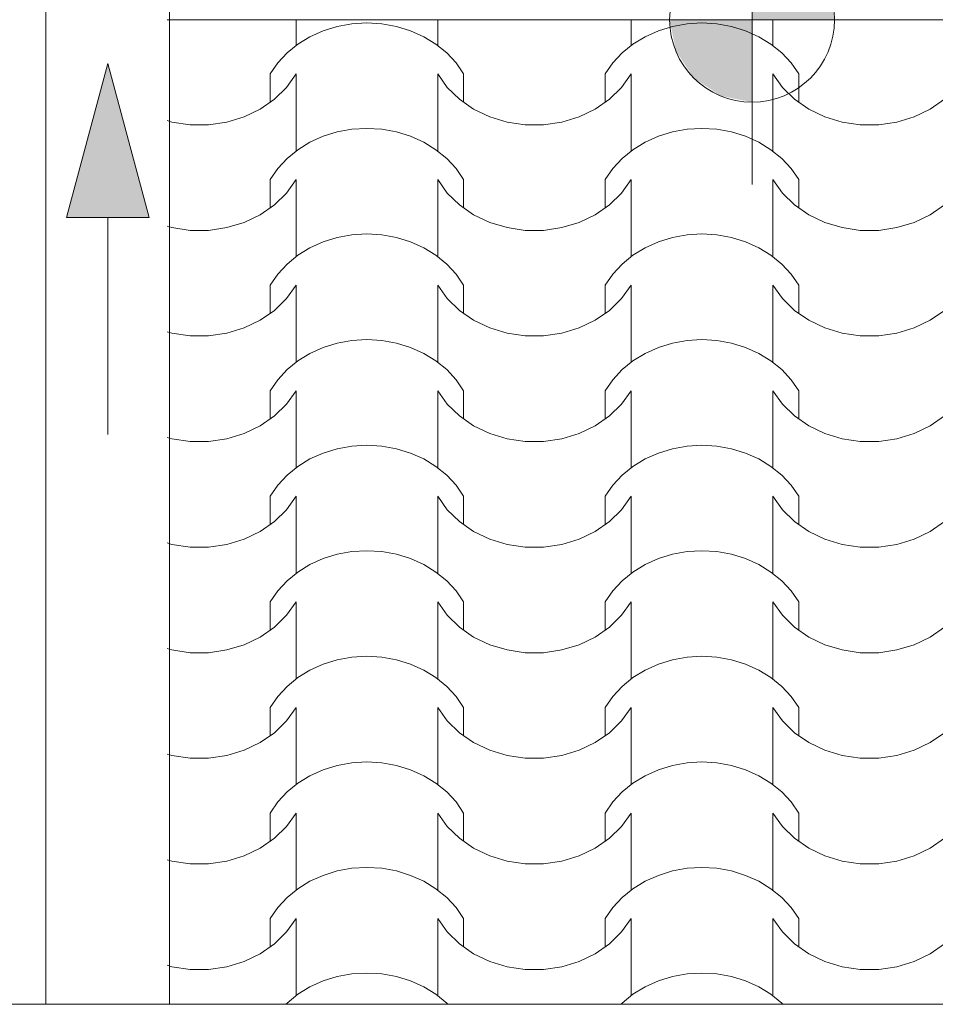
# Model space of a CAD drawing. Extents: x -528673 to -426178, y 23200 to 131944.
# Tile 83 of 87: x -474202 to -473091, y 126673 to 127867. Entities that reach past the tile are written whole.
import ezdxf

# ---------------------------------------------------------------- set-up
doc = ezdxf.new("R2010")
doc.units = 0
doc.header["$MEASUREMENT"] = 0
doc.linetypes.add('Dashed', pattern=[564.444447, 282.222223, -282.222223])
for name, color, linetype, lineweight in [('arch wypelnienia_Nr_Pióra__102', 252, 'Continuous', 9), ('INWENT DACH_Nr_Pióra__21', 252, 'Continuous', 9), ('INWENT RURY SPUSTOWE_Nr_Pióra__21', 252, 'Continuous', 9), ('INWENT RZĘDNE_Nr_Pióra__21', 252, 'Continuous', 9)]:
    doc.layers.add(name, color=color, linetype=linetype, lineweight=lineweight)
doc.layers.add('INWENT RURY SPUSTOWE', color=252, linetype='Continuous')
doc.layers.add('INWENT RZĘDNE', color=252, linetype='Continuous')
doc.styles.add('GENERATED_STYLE_1', font='txt')

# ---------------------------------------------------------------- blocks, each defined once
blk = doc.blocks.new('*X26')
at = {"layer": 'arch wypelnienia_Nr_Pióra__102', "linetype": 'Continuous'}
for p, q in [((-473866.4, 127854.9), (-473866.4, 127867)), ((-473866.4, 127835.8), (-473866.4, 127867)), ((-473816.4, 127858.9), (-473833.4, 127853.7)), ((-473798.6, 127862.1), (-473816.4, 127858.9)), ((-473780.5, 127863.2), (-473798.6, 127862.1)), ((-473762.4, 127862.1), (-473780.5, 127863.2)), ((-473744.6, 127858.9), (-473762.4, 127862.1)), ((-473727.6, 127853.7), (-473744.6, 127858.9)), ((-473694.6, 127854.9), (-473694.6, 127867)), ((-473694.6, 127835.8), (-473694.6, 127867)), ((-473460, 127854.9), (-473460, 127867)), ((-473460, 127835.8), (-473460, 127867)), ((-473410, 127858.9), (-473427, 127853.7)), ((-473392.2, 127862.1), (-473410, 127858.9)), ((-473374.1, 127863.2), (-473392.2, 127862.1)), ((-473356, 127862.1), (-473374.1, 127863.2)), ((-473338.2, 127858.9), (-473356, 127862.1)), ((-473321.2, 127853.7), (-473338.2, 127858.9)), ((-473288.2, 127854.9), (-473288.2, 127867)), ((-473288.2, 127835.8), (-473288.2, 127867)), ((-473849.5, 127846.4), (-473864.2, 127837.4)), ((-473833.4, 127853.7), (-473849.5, 127846.4)), ((-473711.5, 127846.4), (-473727.6, 127853.7)), ((-473696.8, 127837.4), (-473711.5, 127846.4)), ((-473443.1, 127846.4), (-473457.8, 127837.4)), ((-473427, 127853.7), (-473443.1, 127846.4)), ((-473305.1, 127846.4), (-473321.2, 127853.7)), ((-473290.4, 127837.4), (-473305.1, 127846.4)), ((-473864.2, 127837.4), (-473877.3, 127826.7)), ((-473683.7, 127826.7), (-473696.8, 127837.4)), ((-473457.8, 127837.4), (-473470.9, 127826.7)), ((-473277.3, 127826.7), (-473290.4, 127837.4)), ((-473877.3, 127826.7), (-473888.6, 127814.5)), ((-473672.4, 127814.5), (-473683.7, 127826.7)), ((-473470.9, 127826.7), (-473482.2, 127814.5)), ((-473266, 127814.5), (-473277.3, 127826.7)), ((-473888.6, 127814.5), (-473897.8, 127801.2)), ((-473663.2, 127801.2), (-473672.4, 127814.5)), ((-473482.2, 127814.5), (-473491.4, 127801.2)), ((-473256.8, 127801.2), (-473266, 127814.5)), ((-473897.8, 127767), (-473897.8, 127801.2)), ((-473878, 127784.9), (-473866.4, 127801.2)), ((-473866.4, 127726.8), (-473866.4, 127801.2)), ((-473694.6, 127726.8), (-473694.6, 127801.2)), ((-473694.6, 127801.2), (-473683, 127784.9)), ((-473663.2, 127767), (-473663.2, 127801.2)), ((-473491.4, 127767), (-473491.4, 127801.2)), ((-473471.6, 127784.9), (-473460, 127801.2)), ((-473460, 127726.8), (-473460, 127801.2)), ((-473288.2, 127726.8), (-473288.2, 127801.2)), ((-473288.2, 127801.2), (-473276.6, 127784.9)), ((-473256.8, 127767), (-473256.8, 127801.2)), ((-473892.7, 127770.6), (-473878, 127784.9)), ((-473866.4, 127707.8), (-473866.4, 127782.1)), ((-473694.6, 127707.8), (-473694.6, 127782.1)), ((-473683, 127784.9), (-473668.3, 127770.6)), ((-473486.3, 127770.6), (-473471.6, 127784.9)), ((-473460, 127707.8), (-473460, 127782.1)), ((-473288.2, 127707.8), (-473288.2, 127782.1)), ((-473276.6, 127784.9), (-473261.9, 127770.6)), ((-473910, 127758.5), (-473892.7, 127770.6)), ((-473668.3, 127770.6), (-473651, 127758.5)), ((-473503.6, 127758.5), (-473486.3, 127770.6)), ((-473261.9, 127770.6), (-473244.6, 127758.5)), ((-473097.2, 127758.5), (-473079.9, 127770.6)), ((-473929.5, 127749.2), (-473910, 127758.5)), ((-473651, 127758.5), (-473631.5, 127749.2)), ((-473523.1, 127749.2), (-473503.6, 127758.5)), ((-473244.6, 127758.5), (-473225.1, 127749.2)), ((-473116.7, 127749.2), (-473097.2, 127758.5)), ((-474022.8, 127744.6), (-474016.9, 127742.8)), ((-474016.9, 127742.8), (-473994.9, 127739.6)), ((-473994.9, 127739.6), (-473983.7, 127739.6)), ((-473983.7, 127739.6), (-473972.5, 127739.6)), ((-473972.5, 127739.6), (-473950.5, 127742.8)), ((-473950.5, 127742.8), (-473929.5, 127749.2)), ((-473631.5, 127749.2), (-473610.5, 127742.8)), ((-473610.5, 127742.8), (-473588.5, 127739.6)), ((-473588.5, 127739.6), (-473577.3, 127739.6)), ((-473577.3, 127739.6), (-473566.1, 127739.6)), ((-473566.1, 127739.6), (-473544.1, 127742.8)), ((-473544.1, 127742.8), (-473523.1, 127749.2)), ((-473225.1, 127749.2), (-473204.1, 127742.8)), ((-473204.1, 127742.8), (-473182.1, 127739.6)), ((-473182.1, 127739.6), (-473170.9, 127739.6)), ((-473170.9, 127739.6), (-473159.7, 127739.6)), ((-473159.7, 127739.6), (-473137.7, 127742.8)), ((-473137.7, 127742.8), (-473116.7, 127749.2)), ((-473816.4, 127730.9), (-473833.4, 127725.6)), ((-473798.6, 127734.1), (-473816.4, 127730.9)), ((-473780.5, 127735.1), (-473798.6, 127734.1)), ((-473762.4, 127734.1), (-473780.5, 127735.1)), ((-473744.6, 127730.9), (-473762.4, 127734.1)), ((-473727.6, 127725.6), (-473744.6, 127730.9)), ((-473410, 127730.9), (-473427, 127725.6)), ((-473392.2, 127734.1), (-473410, 127730.9)), ((-473374.1, 127735.1), (-473392.2, 127734.1)), ((-473356, 127734.1), (-473374.1, 127735.1)), ((-473338.2, 127730.9), (-473356, 127734.1)), ((-473321.2, 127725.6), (-473338.2, 127730.9)), ((-473849.5, 127718.4), (-473864.2, 127709.3)), ((-473833.4, 127725.6), (-473849.5, 127718.4)), ((-473711.5, 127718.4), (-473727.6, 127725.6)), ((-473696.8, 127709.3), (-473711.5, 127718.4)), ((-473443.1, 127718.4), (-473457.8, 127709.3)), ((-473427, 127725.6), (-473443.1, 127718.4)), ((-473305.1, 127718.4), (-473321.2, 127725.6)), ((-473290.4, 127709.3), (-473305.1, 127718.4)), ((-473864.2, 127709.3), (-473877.3, 127698.6)), ((-473683.7, 127698.6), (-473696.8, 127709.3)), ((-473457.8, 127709.3), (-473470.9, 127698.6)), ((-473277.3, 127698.6), (-473290.4, 127709.3)), ((-473877.3, 127698.6), (-473888.6, 127686.5)), ((-473672.4, 127686.5), (-473683.7, 127698.6)), ((-473470.9, 127698.6), (-473482.2, 127686.5)), ((-473266, 127686.5), (-473277.3, 127698.6)), ((-473888.6, 127686.5), (-473897.8, 127673.1)), ((-473663.2, 127673.1), (-473672.4, 127686.5)), ((-473482.2, 127686.5), (-473491.4, 127673.1)), ((-473256.8, 127673.1), (-473266, 127686.5)), ((-473897.8, 127638.9), (-473897.8, 127673.1)), ((-473878, 127656.8), (-473866.4, 127673.1)), ((-473866.4, 127598.8), (-473866.4, 127673.1)), ((-473694.6, 127598.8), (-473694.6, 127673.1)), ((-473694.6, 127673.1), (-473683, 127656.8)), ((-473663.2, 127638.9), (-473663.2, 127673.1)), ((-473491.4, 127638.9), (-473491.4, 127673.1)), ((-473471.6, 127656.8), (-473460, 127673.1)), ((-473460, 127598.8), (-473460, 127673.1)), ((-473288.2, 127598.8), (-473288.2, 127673.1)), ((-473288.2, 127673.1), (-473276.6, 127656.8)), ((-473256.8, 127638.9), (-473256.8, 127673.1)), ((-473892.7, 127642.5), (-473878, 127656.8)), ((-473683, 127656.8), (-473668.3, 127642.5)), ((-473486.3, 127642.5), (-473471.6, 127656.8)), ((-473276.6, 127656.8), (-473261.9, 127642.5)), ((-473866.4, 127579.7), (-473866.4, 127654.1)), ((-473694.6, 127579.7), (-473694.6, 127654.1)), ((-473460, 127579.7), (-473460, 127654.1)), ((-473288.2, 127579.7), (-473288.2, 127654.1)), ((-473910, 127630.5), (-473892.7, 127642.5)), ((-473668.3, 127642.5), (-473651, 127630.5)), ((-473503.6, 127630.5), (-473486.3, 127642.5)), ((-473261.9, 127642.5), (-473244.6, 127630.5)), ((-473097.2, 127630.5), (-473079.9, 127642.5)), ((-473950.5, 127614.8), (-473929.5, 127621.1)), ((-473929.5, 127621.1), (-473910, 127630.5)), ((-473651, 127630.5), (-473631.5, 127621.1)), ((-473631.5, 127621.1), (-473610.5, 127614.8)), ((-473544.1, 127614.8), (-473523.1, 127621.1)), ((-473523.1, 127621.1), (-473503.6, 127630.5)), ((-473244.6, 127630.5), (-473225.1, 127621.1)), ((-473225.1, 127621.1), (-473204.1, 127614.8)), ((-473137.7, 127614.8), (-473116.7, 127621.1)), ((-473116.7, 127621.1), (-473097.2, 127630.5)), ((-474022.8, 127616.6), (-474016.9, 127614.8)), ((-474016.9, 127614.8), (-473994.9, 127611.5)), ((-473994.9, 127611.5), (-473983.7, 127611.5)), ((-473983.7, 127611.5), (-473972.5, 127611.5)), ((-473972.5, 127611.5), (-473950.5, 127614.8)), ((-473780.5, 127607.1), (-473798.6, 127606)), ((-473762.4, 127606), (-473780.5, 127607.1)), ((-473610.5, 127614.8), (-473588.5, 127611.5)), ((-473588.5, 127611.5), (-473577.3, 127611.5)), ((-473577.3, 127611.5), (-473566.1, 127611.5)), ((-473566.1, 127611.5), (-473544.1, 127614.8)), ((-473374.1, 127607.1), (-473392.2, 127606)), ((-473356, 127606), (-473374.1, 127607.1)), ((-473204.1, 127614.8), (-473182.1, 127611.5)), ((-473182.1, 127611.5), (-473170.9, 127611.5)), ((-473170.9, 127611.5), (-473159.7, 127611.5)), ((-473159.7, 127611.5), (-473137.7, 127614.8)), ((-473833.4, 127597.5), (-473849.5, 127590.3)), ((-473816.4, 127602.8), (-473833.4, 127597.5)), ((-473798.6, 127606), (-473816.4, 127602.8)), ((-473744.6, 127602.8), (-473762.4, 127606)), ((-473727.6, 127597.5), (-473744.6, 127602.8)), ((-473711.5, 127590.3), (-473727.6, 127597.5)), ((-473427, 127597.5), (-473443.1, 127590.3)), ((-473410, 127602.8), (-473427, 127597.5)), ((-473392.2, 127606), (-473410, 127602.8)), ((-473338.2, 127602.8), (-473356, 127606)), ((-473321.2, 127597.5), (-473338.2, 127602.8)), ((-473305.1, 127590.3), (-473321.2, 127597.5)), ((-473849.5, 127590.3), (-473864.2, 127581.3)), ((-473696.8, 127581.3), (-473711.5, 127590.3)), ((-473443.1, 127590.3), (-473457.8, 127581.3)), ((-473290.4, 127581.3), (-473305.1, 127590.3)), ((-473864.2, 127581.3), (-473877.3, 127570.6)), ((-473683.7, 127570.6), (-473696.8, 127581.3)), ((-473457.8, 127581.3), (-473470.9, 127570.6)), ((-473277.3, 127570.6), (-473290.4, 127581.3)), ((-473877.3, 127570.6), (-473888.6, 127558.4)), ((-473672.4, 127558.4), (-473683.7, 127570.6)), ((-473470.9, 127570.6), (-473482.2, 127558.4)), ((-473266, 127558.4), (-473277.3, 127570.6)), ((-473888.6, 127558.4), (-473897.8, 127545)), ((-473663.2, 127545), (-473672.4, 127558.4)), ((-473482.2, 127558.4), (-473491.4, 127545)), ((-473256.8, 127545), (-473266, 127558.4)), ((-473897.8, 127510.9), (-473897.8, 127545)), ((-473878, 127528.8), (-473866.4, 127545)), ((-473866.4, 127470.7), (-473866.4, 127545)), ((-473694.6, 127470.7), (-473694.6, 127545)), ((-473694.6, 127545), (-473683, 127528.8)), ((-473663.2, 127510.9), (-473663.2, 127545)), ((-473491.4, 127510.9), (-473491.4, 127545)), ((-473471.6, 127528.8), (-473460, 127545)), ((-473460, 127470.7), (-473460, 127545)), ((-473288.2, 127470.7), (-473288.2, 127545)), ((-473288.2, 127545), (-473276.6, 127528.8)), ((-473256.8, 127510.9), (-473256.8, 127545)), ((-473892.7, 127514.4), (-473878, 127528.8)), ((-473866.4, 127451.6), (-473866.4, 127526)), ((-473694.6, 127451.6), (-473694.6, 127526)), ((-473683, 127528.8), (-473668.3, 127514.4)), ((-473486.3, 127514.4), (-473471.6, 127528.8)), ((-473460, 127451.6), (-473460, 127526)), ((-473288.2, 127451.6), (-473288.2, 127526)), ((-473276.6, 127528.8), (-473261.9, 127514.4)), ((-473910, 127502.4), (-473892.7, 127514.4)), ((-473668.3, 127514.4), (-473651, 127502.4)), ((-473503.6, 127502.4), (-473486.3, 127514.4)), ((-473261.9, 127514.4), (-473244.6, 127502.4)), ((-473097.2, 127502.4), (-473079.9, 127514.4)), ((-473929.5, 127493.1), (-473910, 127502.4)), ((-473651, 127502.4), (-473631.5, 127493.1)), ((-473523.1, 127493.1), (-473503.6, 127502.4)), ((-473244.6, 127502.4), (-473225.1, 127493.1)), ((-473116.7, 127493.1), (-473097.2, 127502.4)), ((-474022.8, 127488.5), (-474016.9, 127486.7)), ((-473950.5, 127486.7), (-473929.5, 127493.1)), ((-473631.5, 127493.1), (-473610.5, 127486.7)), ((-473544.1, 127486.7), (-473523.1, 127493.1)), ((-473225.1, 127493.1), (-473204.1, 127486.7)), ((-473137.7, 127486.7), (-473116.7, 127493.1)), ((-474016.9, 127486.7), (-473994.9, 127483.4)), ((-473994.9, 127483.4), (-473983.7, 127483.4)), ((-473983.7, 127483.4), (-473972.5, 127483.4)), ((-473972.5, 127483.4), (-473950.5, 127486.7)), ((-473798.6, 127477.9), (-473816.4, 127474.7)), ((-473780.5, 127479), (-473798.6, 127477.9)), ((-473762.4, 127477.9), (-473780.5, 127479)), ((-473744.6, 127474.7), (-473762.4, 127477.9)), ((-473610.5, 127486.7), (-473588.5, 127483.4)), ((-473588.5, 127483.4), (-473577.3, 127483.4)), ((-473577.3, 127483.4), (-473566.1, 127483.4)), ((-473566.1, 127483.4), (-473544.1, 127486.7)), ((-473392.2, 127477.9), (-473410, 127474.7)), ((-473374.1, 127479), (-473392.2, 127477.9)), ((-473356, 127477.9), (-473374.1, 127479)), ((-473338.2, 127474.7), (-473356, 127477.9)), ((-473204.1, 127486.7), (-473182.1, 127483.4)), ((-473182.1, 127483.4), (-473170.9, 127483.4)), ((-473170.9, 127483.4), (-473159.7, 127483.4)), ((-473159.7, 127483.4), (-473137.7, 127486.7)), ((-473833.4, 127469.5), (-473849.5, 127462.2)), ((-473816.4, 127474.7), (-473833.4, 127469.5)), ((-473727.6, 127469.5), (-473744.6, 127474.7)), ((-473711.5, 127462.2), (-473727.6, 127469.5)), ((-473427, 127469.5), (-473443.1, 127462.2)), ((-473410, 127474.7), (-473427, 127469.5)), ((-473321.2, 127469.5), (-473338.2, 127474.7)), ((-473305.1, 127462.2), (-473321.2, 127469.5)), ((-473864.2, 127453.2), (-473877.3, 127442.5)), ((-473849.5, 127462.2), (-473864.2, 127453.2)), ((-473696.8, 127453.2), (-473711.5, 127462.2)), ((-473683.7, 127442.5), (-473696.8, 127453.2)), ((-473457.8, 127453.2), (-473470.9, 127442.5)), ((-473443.1, 127462.2), (-473457.8, 127453.2)), ((-473290.4, 127453.2), (-473305.1, 127462.2)), ((-473277.3, 127442.5), (-473290.4, 127453.2)), ((-473877.3, 127442.5), (-473888.6, 127430.3)), ((-473672.4, 127430.3), (-473683.7, 127442.5)), ((-473470.9, 127442.5), (-473482.2, 127430.3)), ((-473266, 127430.3), (-473277.3, 127442.5)), ((-473888.6, 127430.3), (-473897.8, 127417)), ((-473663.2, 127417), (-473672.4, 127430.3)), ((-473482.2, 127430.3), (-473491.4, 127417)), ((-473256.8, 127417), (-473266, 127430.3)), ((-473897.8, 127382.8), (-473897.8, 127417)), ((-473878, 127400.7), (-473866.4, 127417)), ((-473866.4, 127342.6), (-473866.4, 127417)), ((-473694.6, 127342.6), (-473694.6, 127417)), ((-473694.6, 127417), (-473683, 127400.7)), ((-473663.2, 127382.8), (-473663.2, 127417)), ((-473491.4, 127382.8), (-473491.4, 127417)), ((-473471.6, 127400.7), (-473460, 127417)), ((-473460, 127342.6), (-473460, 127417)), ((-473288.2, 127342.6), (-473288.2, 127417)), ((-473288.2, 127417), (-473276.6, 127400.7)), ((-473256.8, 127382.8), (-473256.8, 127417)), ((-473892.7, 127386.3), (-473878, 127400.7)), ((-473866.4, 127323.5), (-473866.4, 127397.9)), ((-473694.6, 127323.5), (-473694.6, 127397.9)), ((-473683, 127400.7), (-473668.3, 127386.3)), ((-473486.3, 127386.3), (-473471.6, 127400.7)), ((-473460, 127323.5), (-473460, 127397.9)), ((-473288.2, 127323.5), (-473288.2, 127397.9)), ((-473276.6, 127400.7), (-473261.9, 127386.3)), ((-473910, 127374.3), (-473892.7, 127386.3)), ((-473668.3, 127386.3), (-473651, 127374.3)), ((-473503.6, 127374.3), (-473486.3, 127386.3)), ((-473261.9, 127386.3), (-473244.6, 127374.3)), ((-473097.2, 127374.3), (-473079.9, 127386.3)), ((-473929.5, 127365), (-473910, 127374.3)), ((-473651, 127374.3), (-473631.5, 127365)), ((-473523.1, 127365), (-473503.6, 127374.3)), ((-473244.6, 127374.3), (-473225.1, 127365)), ((-473116.7, 127365), (-473097.2, 127374.3)), ((-474022.8, 127360.4), (-474016.9, 127358.6)), ((-474016.9, 127358.6), (-473994.9, 127355.4)), ((-473972.5, 127355.4), (-473950.5, 127358.6)), ((-473950.5, 127358.6), (-473929.5, 127365)), ((-473631.5, 127365), (-473610.5, 127358.6)), ((-473610.5, 127358.6), (-473588.5, 127355.4)), ((-473566.1, 127355.4), (-473544.1, 127358.6)), ((-473544.1, 127358.6), (-473523.1, 127365)), ((-473225.1, 127365), (-473204.1, 127358.6)), ((-473204.1, 127358.6), (-473182.1, 127355.4)), ((-473159.7, 127355.4), (-473137.7, 127358.6)), ((-473137.7, 127358.6), (-473116.7, 127365)), ((-473994.9, 127355.4), (-473983.7, 127355.4)), ((-473983.7, 127355.4), (-473972.5, 127355.4)), ((-473816.4, 127346.6), (-473833.4, 127341.4)), ((-473798.6, 127349.8), (-473816.4, 127346.6)), ((-473780.5, 127350.9), (-473798.6, 127349.8)), ((-473762.4, 127349.8), (-473780.5, 127350.9)), ((-473744.6, 127346.6), (-473762.4, 127349.8)), ((-473727.6, 127341.4), (-473744.6, 127346.6)), ((-473588.5, 127355.4), (-473577.3, 127355.4)), ((-473577.3, 127355.4), (-473566.1, 127355.4)), ((-473410, 127346.6), (-473427, 127341.4)), ((-473392.2, 127349.8), (-473410, 127346.6)), ((-473374.1, 127350.9), (-473392.2, 127349.8)), ((-473356, 127349.8), (-473374.1, 127350.9)), ((-473338.2, 127346.6), (-473356, 127349.8)), ((-473321.2, 127341.4), (-473338.2, 127346.6)), ((-473182.1, 127355.4), (-473170.9, 127355.4)), ((-473170.9, 127355.4), (-473159.7, 127355.4)), ((-473849.5, 127334.2), (-473864.2, 127325.1)), ((-473833.4, 127341.4), (-473849.5, 127334.2)), ((-473711.5, 127334.2), (-473727.6, 127341.4)), ((-473696.8, 127325.1), (-473711.5, 127334.2)), ((-473443.1, 127334.2), (-473457.8, 127325.1)), ((-473427, 127341.4), (-473443.1, 127334.2)), ((-473305.1, 127334.2), (-473321.2, 127341.4)), ((-473290.4, 127325.1), (-473305.1, 127334.2)), ((-473864.2, 127325.1), (-473877.3, 127314.4)), ((-473683.7, 127314.4), (-473696.8, 127325.1)), ((-473457.8, 127325.1), (-473470.9, 127314.4)), ((-473277.3, 127314.4), (-473290.4, 127325.1)), ((-473877.3, 127314.4), (-473888.6, 127302.3)), ((-473672.4, 127302.3), (-473683.7, 127314.4)), ((-473470.9, 127314.4), (-473482.2, 127302.3)), ((-473266, 127302.3), (-473277.3, 127314.4)), ((-473888.6, 127302.3), (-473897.8, 127288.9)), ((-473663.2, 127288.9), (-473672.4, 127302.3)), ((-473482.2, 127302.3), (-473491.4, 127288.9)), ((-473256.8, 127288.9), (-473266, 127302.3)), ((-473897.8, 127254.7), (-473897.8, 127288.9)), ((-473878, 127272.6), (-473866.4, 127288.9)), ((-473866.4, 127214.5), (-473866.4, 127288.9)), ((-473694.6, 127214.5), (-473694.6, 127288.9)), ((-473694.6, 127288.9), (-473683, 127272.6)), ((-473663.2, 127254.7), (-473663.2, 127288.9)), ((-473491.4, 127254.7), (-473491.4, 127288.9)), ((-473471.6, 127272.6), (-473460, 127288.9)), ((-473460, 127214.5), (-473460, 127288.9)), ((-473288.2, 127214.5), (-473288.2, 127288.9)), ((-473288.2, 127288.9), (-473276.6, 127272.6)), ((-473256.8, 127254.7), (-473256.8, 127288.9)), ((-473892.7, 127258.3), (-473878, 127272.6)), ((-473683, 127272.6), (-473668.3, 127258.3)), ((-473486.3, 127258.3), (-473471.6, 127272.6)), ((-473276.6, 127272.6), (-473261.9, 127258.3)), ((-473866.4, 127195.5), (-473866.4, 127269.8)), ((-473694.6, 127195.5), (-473694.6, 127269.8)), ((-473460, 127195.5), (-473460, 127269.8)), ((-473288.2, 127195.5), (-473288.2, 127269.8)), ((-473910, 127246.3), (-473892.7, 127258.3)), ((-473668.3, 127258.3), (-473651, 127246.3)), ((-473503.6, 127246.3), (-473486.3, 127258.3)), ((-473261.9, 127258.3), (-473244.6, 127246.3)), ((-473097.2, 127246.3), (-473079.9, 127258.3)), ((-473950.5, 127230.5), (-473929.5, 127236.9)), ((-473929.5, 127236.9), (-473910, 127246.3)), ((-473651, 127246.3), (-473631.5, 127236.9)), ((-473631.5, 127236.9), (-473610.5, 127230.5)), ((-473544.1, 127230.5), (-473523.1, 127236.9)), ((-473523.1, 127236.9), (-473503.6, 127246.3)), ((-473244.6, 127246.3), (-473225.1, 127236.9)), ((-473225.1, 127236.9), (-473204.1, 127230.5)), ((-473137.7, 127230.5), (-473116.7, 127236.9)), ((-473116.7, 127236.9), (-473097.2, 127246.3)), ((-474022.8, 127232.3), (-474016.9, 127230.5)), ((-474016.9, 127230.5), (-473994.9, 127227.3)), ((-473994.9, 127227.3), (-473983.7, 127227.3)), ((-473983.7, 127227.3), (-473972.5, 127227.3)), ((-473972.5, 127227.3), (-473950.5, 127230.5)), ((-473610.5, 127230.5), (-473588.5, 127227.3)), ((-473588.5, 127227.3), (-473577.3, 127227.3)), ((-473577.3, 127227.3), (-473566.1, 127227.3)), ((-473566.1, 127227.3), (-473544.1, 127230.5)), ((-473204.1, 127230.5), (-473182.1, 127227.3)), ((-473182.1, 127227.3), (-473170.9, 127227.3)), ((-473170.9, 127227.3), (-473159.7, 127227.3)), ((-473159.7, 127227.3), (-473137.7, 127230.5)), ((-473833.4, 127213.3), (-473849.5, 127206.1)), ((-473816.4, 127218.6), (-473833.4, 127213.3)), ((-473798.6, 127221.8), (-473816.4, 127218.6)), ((-473780.5, 127222.8), (-473798.6, 127221.8)), ((-473762.4, 127221.8), (-473780.5, 127222.8)), ((-473744.6, 127218.6), (-473762.4, 127221.8)), ((-473727.6, 127213.3), (-473744.6, 127218.6)), ((-473711.5, 127206.1), (-473727.6, 127213.3)), ((-473427, 127213.3), (-473443.1, 127206.1)), ((-473410, 127218.6), (-473427, 127213.3)), ((-473392.2, 127221.8), (-473410, 127218.6)), ((-473374.1, 127222.8), (-473392.2, 127221.8)), ((-473356, 127221.8), (-473374.1, 127222.8)), ((-473338.2, 127218.6), (-473356, 127221.8)), ((-473321.2, 127213.3), (-473338.2, 127218.6)), ((-473305.1, 127206.1), (-473321.2, 127213.3)), ((-473849.5, 127206.1), (-473864.2, 127197)), ((-473696.8, 127197), (-473711.5, 127206.1)), ((-473443.1, 127206.1), (-473457.8, 127197)), ((-473290.4, 127197), (-473305.1, 127206.1)), ((-473864.2, 127197), (-473877.3, 127186.3)), ((-473683.7, 127186.3), (-473696.8, 127197)), ((-473457.8, 127197), (-473470.9, 127186.3)), ((-473277.3, 127186.3), (-473290.4, 127197)), ((-473877.3, 127186.3), (-473888.6, 127174.2)), ((-473672.4, 127174.2), (-473683.7, 127186.3)), ((-473470.9, 127186.3), (-473482.2, 127174.2)), ((-473266, 127174.2), (-473277.3, 127186.3)), ((-473888.6, 127174.2), (-473897.8, 127160.8)), ((-473663.2, 127160.8), (-473672.4, 127174.2)), ((-473482.2, 127174.2), (-473491.4, 127160.8)), ((-473256.8, 127160.8), (-473266, 127174.2)), ((-473897.8, 127126.7), (-473897.8, 127160.8)), ((-473878, 127144.6), (-473866.4, 127160.8)), ((-473866.4, 127086.5), (-473866.4, 127160.8)), ((-473694.6, 127086.5), (-473694.6, 127160.8)), ((-473694.6, 127160.8), (-473683, 127144.6)), ((-473663.2, 127126.7), (-473663.2, 127160.8)), ((-473491.4, 127126.7), (-473491.4, 127160.8)), ((-473471.6, 127144.6), (-473460, 127160.8)), ((-473460, 127086.5), (-473460, 127160.8)), ((-473288.2, 127086.5), (-473288.2, 127160.8)), ((-473288.2, 127160.8), (-473276.6, 127144.6)), ((-473256.8, 127126.7), (-473256.8, 127160.8)), ((-473892.7, 127130.2), (-473878, 127144.6)), ((-473866.4, 127067.4), (-473866.4, 127141.8)), ((-473694.6, 127067.4), (-473694.6, 127141.8)), ((-473683, 127144.6), (-473668.3, 127130.2)), ((-473486.3, 127130.2), (-473471.6, 127144.6)), ((-473460, 127067.4), (-473460, 127141.8)), ((-473288.2, 127067.4), (-473288.2, 127141.8)), ((-473276.6, 127144.6), (-473261.9, 127130.2)), ((-473910, 127118.2), (-473892.7, 127130.2)), ((-473668.3, 127130.2), (-473651, 127118.2)), ((-473503.6, 127118.2), (-473486.3, 127130.2)), ((-473261.9, 127130.2), (-473244.6, 127118.2)), ((-473097.2, 127118.2), (-473079.9, 127130.2)), ((-473929.5, 127108.9), (-473910, 127118.2)), ((-473651, 127118.2), (-473631.5, 127108.9)), ((-473523.1, 127108.9), (-473503.6, 127118.2)), ((-473244.6, 127118.2), (-473225.1, 127108.9)), ((-473116.7, 127108.9), (-473097.2, 127118.2)), ((-473950.5, 127102.5), (-473929.5, 127108.9)), ((-473631.5, 127108.9), (-473610.5, 127102.5)), ((-473544.1, 127102.5), (-473523.1, 127108.9)), ((-473225.1, 127108.9), (-473204.1, 127102.5)), ((-473137.7, 127102.5), (-473116.7, 127108.9)), ((-474022.8, 127104.3), (-474016.9, 127102.5)), ((-474016.9, 127102.5), (-473994.9, 127099.2)), ((-473994.9, 127099.2), (-473983.7, 127099.2)), ((-473983.7, 127099.2), (-473972.5, 127099.2)), ((-473972.5, 127099.2), (-473950.5, 127102.5)), ((-473798.6, 127093.7), (-473816.4, 127090.5)), ((-473780.5, 127094.8), (-473798.6, 127093.7)), ((-473762.4, 127093.7), (-473780.5, 127094.8)), ((-473744.6, 127090.5), (-473762.4, 127093.7)), ((-473610.5, 127102.5), (-473588.5, 127099.2)), ((-473588.5, 127099.2), (-473577.3, 127099.2)), ((-473577.3, 127099.2), (-473566.1, 127099.2)), ((-473566.1, 127099.2), (-473544.1, 127102.5)), ((-473392.2, 127093.7), (-473410, 127090.5)), ((-473374.1, 127094.8), (-473392.2, 127093.7)), ((-473356, 127093.7), (-473374.1, 127094.8)), ((-473338.2, 127090.5), (-473356, 127093.7)), ((-473204.1, 127102.5), (-473182.1, 127099.2)), ((-473182.1, 127099.2), (-473170.9, 127099.2)), ((-473170.9, 127099.2), (-473159.7, 127099.2)), ((-473159.7, 127099.2), (-473137.7, 127102.5)), ((-473833.4, 127085.2), (-473849.5, 127078)), ((-473816.4, 127090.5), (-473833.4, 127085.2)), ((-473727.6, 127085.2), (-473744.6, 127090.5)), ((-473711.5, 127078), (-473727.6, 127085.2)), ((-473427, 127085.2), (-473443.1, 127078)), ((-473410, 127090.5), (-473427, 127085.2)), ((-473321.2, 127085.2), (-473338.2, 127090.5)), ((-473305.1, 127078), (-473321.2, 127085.2)), ((-473849.5, 127078), (-473864.2, 127069)), ((-473696.8, 127069), (-473711.5, 127078)), ((-473443.1, 127078), (-473457.8, 127069)), ((-473290.4, 127069), (-473305.1, 127078)), ((-473877.3, 127058.3), (-473888.6, 127046.1)), ((-473864.2, 127069), (-473877.3, 127058.3)), ((-473683.7, 127058.3), (-473696.8, 127069)), ((-473672.4, 127046.1), (-473683.7, 127058.3)), ((-473470.9, 127058.3), (-473482.2, 127046.1)), ((-473457.8, 127069), (-473470.9, 127058.3)), ((-473277.3, 127058.3), (-473290.4, 127069)), ((-473266, 127046.1), (-473277.3, 127058.3)), ((-473888.6, 127046.1), (-473897.8, 127032.8)), ((-473663.2, 127032.8), (-473672.4, 127046.1)), ((-473482.2, 127046.1), (-473491.4, 127032.8)), ((-473256.8, 127032.8), (-473266, 127046.1)), ((-473897.8, 126998.6), (-473897.8, 127032.8)), ((-473878, 127016.5), (-473866.4, 127032.8)), ((-473866.4, 126958.4), (-473866.4, 127032.8)), ((-473694.6, 126958.4), (-473694.6, 127032.8)), ((-473694.6, 127032.8), (-473683, 127016.5)), ((-473663.2, 126998.6), (-473663.2, 127032.8)), ((-473491.4, 126998.6), (-473491.4, 127032.8)), ((-473471.6, 127016.5), (-473460, 127032.8)), ((-473460, 126958.4), (-473460, 127032.8)), ((-473288.2, 126958.4), (-473288.2, 127032.8)), ((-473288.2, 127032.8), (-473276.6, 127016.5)), ((-473256.8, 126998.6), (-473256.8, 127032.8)), ((-473892.7, 127002.1), (-473878, 127016.5)), ((-473866.4, 126939.3), (-473866.4, 127013.7)), ((-473694.6, 126939.3), (-473694.6, 127013.7)), ((-473683, 127016.5), (-473668.3, 127002.1)), ((-473486.3, 127002.1), (-473471.6, 127016.5)), ((-473460, 126939.3), (-473460, 127013.7)), ((-473288.2, 126939.3), (-473288.2, 127013.7)), ((-473276.6, 127016.5), (-473261.9, 127002.1)), ((-473910, 126990.1), (-473892.7, 127002.1)), ((-473668.3, 127002.1), (-473651, 126990.1)), ((-473503.6, 126990.1), (-473486.3, 127002.1)), ((-473261.9, 127002.1), (-473244.6, 126990.1)), ((-473097.2, 126990.1), (-473079.9, 127002.1)), ((-473929.5, 126980.8), (-473910, 126990.1)), ((-473651, 126990.1), (-473631.5, 126980.8)), ((-473523.1, 126980.8), (-473503.6, 126990.1)), ((-473244.6, 126990.1), (-473225.1, 126980.8)), ((-473116.7, 126980.8), (-473097.2, 126990.1)), ((-474022.8, 126976.2), (-474016.9, 126974.4)), ((-474016.9, 126974.4), (-473994.9, 126971.2)), ((-473972.5, 126971.2), (-473950.5, 126974.4)), ((-473950.5, 126974.4), (-473929.5, 126980.8)), ((-473631.5, 126980.8), (-473610.5, 126974.4)), ((-473610.5, 126974.4), (-473588.5, 126971.2)), ((-473566.1, 126971.2), (-473544.1, 126974.4)), ((-473544.1, 126974.4), (-473523.1, 126980.8)), ((-473225.1, 126980.8), (-473204.1, 126974.4)), ((-473204.1, 126974.4), (-473182.1, 126971.2)), ((-473159.7, 126971.2), (-473137.7, 126974.4)), ((-473137.7, 126974.4), (-473116.7, 126980.8)), ((-473994.9, 126971.2), (-473983.7, 126971.2)), ((-473983.7, 126971.2), (-473972.5, 126971.2)), ((-473816.4, 126962.4), (-473833.4, 126957.2)), ((-473798.6, 126965.6), (-473816.4, 126962.4)), ((-473780.5, 126966.7), (-473798.6, 126965.6)), ((-473762.4, 126965.6), (-473780.5, 126966.7)), ((-473744.6, 126962.4), (-473762.4, 126965.6)), ((-473727.6, 126957.2), (-473744.6, 126962.4)), ((-473588.5, 126971.2), (-473577.3, 126971.2)), ((-473577.3, 126971.2), (-473566.1, 126971.2)), ((-473410, 126962.4), (-473427, 126957.2)), ((-473392.2, 126965.6), (-473410, 126962.4)), ((-473374.1, 126966.7), (-473392.2, 126965.6)), ((-473356, 126965.6), (-473374.1, 126966.7)), ((-473338.2, 126962.4), (-473356, 126965.6)), ((-473321.2, 126957.2), (-473338.2, 126962.4)), ((-473182.1, 126971.2), (-473170.9, 126971.2)), ((-473170.9, 126971.2), (-473159.7, 126971.2)), ((-473833.4, 126957.2), (-473849.5, 126950)), ((-473711.5, 126950), (-473727.6, 126957.2)), ((-473427, 126957.2), (-473443.1, 126950)), ((-473305.1, 126950), (-473321.2, 126957.2)), ((-473864.2, 126940.9), (-473877.3, 126930.2)), ((-473849.5, 126950), (-473864.2, 126940.9)), ((-473696.8, 126940.9), (-473711.5, 126950)), ((-473683.7, 126930.2), (-473696.8, 126940.9)), ((-473457.8, 126940.9), (-473470.9, 126930.2)), ((-473443.1, 126950), (-473457.8, 126940.9)), ((-473290.4, 126940.9), (-473305.1, 126950)), ((-473277.3, 126930.2), (-473290.4, 126940.9)), ((-473877.3, 126930.2), (-473888.6, 126918.1)), ((-473672.4, 126918.1), (-473683.7, 126930.2)), ((-473470.9, 126930.2), (-473482.2, 126918.1)), ((-473266, 126918.1), (-473277.3, 126930.2)), ((-473888.6, 126918.1), (-473897.8, 126904.7)), ((-473663.2, 126904.7), (-473672.4, 126918.1)), ((-473482.2, 126918.1), (-473491.4, 126904.7)), ((-473256.8, 126904.7), (-473266, 126918.1)), ((-473897.8, 126870.5), (-473897.8, 126904.7)), ((-473878, 126888.4), (-473866.4, 126904.7)), ((-473866.4, 126830.3), (-473866.4, 126904.7)), ((-473694.6, 126830.3), (-473694.6, 126904.7)), ((-473694.6, 126904.7), (-473683, 126888.4)), ((-473663.2, 126870.5), (-473663.2, 126904.7)), ((-473491.4, 126870.5), (-473491.4, 126904.7)), ((-473471.6, 126888.4), (-473460, 126904.7)), ((-473460, 126830.3), (-473460, 126904.7)), ((-473288.2, 126830.3), (-473288.2, 126904.7)), ((-473288.2, 126904.7), (-473276.6, 126888.4)), ((-473256.8, 126870.5), (-473256.8, 126904.7)), ((-473892.7, 126874.1), (-473878, 126888.4)), ((-473866.4, 126811.3), (-473866.4, 126885.6)), ((-473694.6, 126811.3), (-473694.6, 126885.6)), ((-473683, 126888.4), (-473668.3, 126874.1)), ((-473486.3, 126874.1), (-473471.6, 126888.4)), ((-473460, 126811.3), (-473460, 126885.6)), ((-473288.2, 126811.3), (-473288.2, 126885.6)), ((-473276.6, 126888.4), (-473261.9, 126874.1)), ((-473910, 126862), (-473892.7, 126874.1)), ((-473668.3, 126874.1), (-473651, 126862)), ((-473503.6, 126862), (-473486.3, 126874.1)), ((-473261.9, 126874.1), (-473244.6, 126862)), ((-473097.2, 126862), (-473079.9, 126874.1)), ((-473929.5, 126852.7), (-473910, 126862)), ((-473651, 126862), (-473631.5, 126852.7)), ((-473523.1, 126852.7), (-473503.6, 126862)), ((-473244.6, 126862), (-473225.1, 126852.7)), ((-473116.7, 126852.7), (-473097.2, 126862)), ((-474022.8, 126848.1), (-474016.9, 126846.3)), ((-474016.9, 126846.3), (-473994.9, 126843.1)), ((-473994.9, 126843.1), (-473983.7, 126843.1)), ((-473983.7, 126843.1), (-473972.5, 126843.1)), ((-473972.5, 126843.1), (-473950.5, 126846.3)), ((-473950.5, 126846.3), (-473929.5, 126852.7)), ((-473631.5, 126852.7), (-473610.5, 126846.3)), ((-473610.5, 126846.3), (-473588.5, 126843.1)), ((-473588.5, 126843.1), (-473577.3, 126843.1)), ((-473577.3, 126843.1), (-473566.1, 126843.1)), ((-473566.1, 126843.1), (-473544.1, 126846.3)), ((-473544.1, 126846.3), (-473523.1, 126852.7)), ((-473225.1, 126852.7), (-473204.1, 126846.3)), ((-473204.1, 126846.3), (-473182.1, 126843.1)), ((-473182.1, 126843.1), (-473170.9, 126843.1)), ((-473170.9, 126843.1), (-473159.7, 126843.1)), ((-473159.7, 126843.1), (-473137.7, 126846.3)), ((-473137.7, 126846.3), (-473116.7, 126852.7)), ((-473816.4, 126834.4), (-473833.4, 126829.1)), ((-473798.6, 126837.6), (-473816.4, 126834.4)), ((-473780.5, 126838.6), (-473798.6, 126837.6)), ((-473762.4, 126837.6), (-473780.5, 126838.6)), ((-473744.6, 126834.4), (-473762.4, 126837.6)), ((-473727.6, 126829.1), (-473744.6, 126834.4)), ((-473410, 126834.4), (-473427, 126829.1)), ((-473392.2, 126837.6), (-473410, 126834.4)), ((-473374.1, 126838.6), (-473392.2, 126837.6)), ((-473356, 126837.6), (-473374.1, 126838.6)), ((-473338.2, 126834.4), (-473356, 126837.6)), ((-473321.2, 126829.1), (-473338.2, 126834.4)), ((-473849.5, 126821.9), (-473864.2, 126812.8)), ((-473833.4, 126829.1), (-473849.5, 126821.9)), ((-473711.5, 126821.9), (-473727.6, 126829.1)), ((-473696.8, 126812.8), (-473711.5, 126821.9)), ((-473443.1, 126821.9), (-473457.8, 126812.8)), ((-473427, 126829.1), (-473443.1, 126821.9)), ((-473305.1, 126821.9), (-473321.2, 126829.1)), ((-473290.4, 126812.8), (-473305.1, 126821.9)), ((-473864.2, 126812.8), (-473877.3, 126802.1)), ((-473683.7, 126802.1), (-473696.8, 126812.8)), ((-473457.8, 126812.8), (-473470.9, 126802.1)), ((-473277.3, 126802.1), (-473290.4, 126812.8)), ((-473877.3, 126802.1), (-473888.6, 126790)), ((-473672.4, 126790), (-473683.7, 126802.1)), ((-473470.9, 126802.1), (-473482.2, 126790)), ((-473266, 126790), (-473277.3, 126802.1)), ((-473888.6, 126790), (-473897.8, 126776.6)), ((-473663.2, 126776.6), (-473672.4, 126790)), ((-473482.2, 126790), (-473491.4, 126776.6)), ((-473256.8, 126776.6), (-473266, 126790)), ((-473897.8, 126742.4), (-473897.8, 126776.6)), ((-473878, 126760.4), (-473866.4, 126776.6)), ((-473866.4, 126702.3), (-473866.4, 126776.6)), ((-473694.6, 126702.3), (-473694.6, 126776.6)), ((-473694.6, 126776.6), (-473683, 126760.4)), ((-473663.2, 126742.4), (-473663.2, 126776.6)), ((-473491.4, 126742.4), (-473491.4, 126776.6)), ((-473471.6, 126760.4), (-473460, 126776.6)), ((-473460, 126702.3), (-473460, 126776.6)), ((-473288.2, 126702.3), (-473288.2, 126776.6)), ((-473288.2, 126776.6), (-473276.6, 126760.4)), ((-473256.8, 126742.4), (-473256.8, 126776.6)), ((-473892.7, 126746), (-473878, 126760.4)), ((-473683, 126760.4), (-473668.3, 126746)), ((-473486.3, 126746), (-473471.6, 126760.4)), ((-473276.6, 126760.4), (-473261.9, 126746)), ((-473866.4, 126683.2), (-473866.4, 126757.6)), ((-473694.6, 126683.2), (-473694.6, 126757.6)), ((-473460, 126683.2), (-473460, 126757.6)), ((-473288.2, 126683.2), (-473288.2, 126757.6)), ((-473910, 126734), (-473892.7, 126746)), ((-473668.3, 126746), (-473651, 126734)), ((-473503.6, 126734), (-473486.3, 126746)), ((-473261.9, 126746), (-473244.6, 126734)), ((-473097.2, 126734), (-473079.9, 126746)), ((-473950.5, 126718.3), (-473929.5, 126724.6)), ((-473929.5, 126724.6), (-473910, 126734)), ((-473651, 126734), (-473631.5, 126724.6)), ((-473631.5, 126724.6), (-473610.5, 126718.3)), ((-473544.1, 126718.3), (-473523.1, 126724.6)), ((-473523.1, 126724.6), (-473503.6, 126734)), ((-473244.6, 126734), (-473225.1, 126724.6)), ((-473225.1, 126724.6), (-473204.1, 126718.3)), ((-473137.7, 126718.3), (-473116.7, 126724.6)), ((-473116.7, 126724.6), (-473097.2, 126734)), ((-474022.8, 126720.1), (-474016.9, 126718.3)), ((-474016.9, 126718.3), (-473994.9, 126715)), ((-473994.9, 126715), (-473983.7, 126715)), ((-473983.7, 126715), (-473972.5, 126715)), ((-473972.5, 126715), (-473950.5, 126718.3)), ((-473610.5, 126718.3), (-473588.5, 126715)), ((-473588.5, 126715), (-473577.3, 126715)), ((-473577.3, 126715), (-473566.1, 126715)), ((-473566.1, 126715), (-473544.1, 126718.3)), ((-473204.1, 126718.3), (-473182.1, 126715)), ((-473182.1, 126715), (-473170.9, 126715)), ((-473170.9, 126715), (-473159.7, 126715)), ((-473159.7, 126715), (-473137.7, 126718.3)), ((-473833.4, 126701), (-473849.5, 126693.8)), ((-473816.4, 126706.3), (-473833.4, 126701)), ((-473798.6, 126709.5), (-473816.4, 126706.3)), ((-473780.5, 126710.6), (-473798.6, 126709.5)), ((-473762.4, 126709.5), (-473780.5, 126710.6)), ((-473744.6, 126706.3), (-473762.4, 126709.5)), ((-473727.6, 126701), (-473744.6, 126706.3)), ((-473711.5, 126693.8), (-473727.6, 126701)), ((-473427, 126701), (-473443.1, 126693.8)), ((-473410, 126706.3), (-473427, 126701)), ((-473392.2, 126709.5), (-473410, 126706.3)), ((-473374.1, 126710.6), (-473392.2, 126709.5)), ((-473356, 126709.5), (-473374.1, 126710.6)), ((-473338.2, 126706.3), (-473356, 126709.5)), ((-473321.2, 126701), (-473338.2, 126706.3)), ((-473305.1, 126693.8), (-473321.2, 126701)), ((-473849.5, 126693.8), (-473864.2, 126684.8)), ((-473696.8, 126684.8), (-473711.5, 126693.8)), ((-473443.1, 126693.8), (-473457.8, 126684.8)), ((-473290.4, 126684.8), (-473305.1, 126693.8)), ((-473864.2, 126684.8), (-473877.3, 126674.1)), ((-473683.7, 126674.1), (-473696.8, 126684.8)), ((-473457.8, 126684.8), (-473470.9, 126674.1)), ((-473277.3, 126674.1), (-473290.4, 126684.8)), ((-473877.3, 126674.1), (-473878.7, 126672.7)), ((-473682.3, 126672.7), (-473683.7, 126674.1)), ((-473470.9, 126674.1), (-473472.3, 126672.7)), ((-473275.9, 126672.7), (-473277.3, 126674.1))]:
    blk.add_line(p, q, dxfattribs=at)
blk = doc.blocks.new('Wypełnienie_13')
at = {"layer": 'arch wypelnienia_Nr_Pióra__102', "linetype": 'Dashed'}
blk.add_blockref('*X26', (0, 0), dxfattribs=at)
blk = doc.blocks.new('Linia_57', base_point=(-474094.7, 127363.8))
at = {"layer": 'INWENT RURY SPUSTOWE_Nr_Pióra__21', "linetype": 'Continuous'}
blk.add_hatch(color=256, dxfattribs=at).paths.add_polyline_path([(-474094.7, 127813.8), (-474044.7, 127627.2), (-474144.7, 127627.2)], flags=0)
for p, q in [((-474094.7, 127813.8), (-474144.7, 127627.2)), ((-474094.7, 127813.8), (-474044.7, 127627.2)), ((-474044.7, 127627.2), (-474144.7, 127627.2)), ((-474094.7, 127363.8), (-474094.7, 127627.2))]:
    blk.add_line(p, q, dxfattribs=at)
blk = doc.blocks.new('Koty wysokościowe_75', base_point=(-473313.3, 127867))
at = {"layer": 'INWENT RZĘDNE_Nr_Pióra__21', "linetype": 'Continuous'}
for points in [[(-473313.3, 127867), (-473213.3, 127867), (-473220.9, 127905.3), (-473242.6, 127937.7), (-473275, 127959.4), (-473313.3, 127967)], [(-473313.3, 127867), (-473413.3, 127867), (-473405.6, 127828.8), (-473384, 127796.3), (-473351.5, 127774.6), (-473313.3, 127767)]]:
    blk.add_hatch(color=256, dxfattribs=at).paths.add_polyline_path(points, flags=0)
for p, q in [((-473313.3, 127667), (-473313.3, 128067)), ((-473513.3, 127867), (-473113.3, 127867))]:
    blk.add_line(p, q, dxfattribs=at)
blk.add_circle((-473313.3, 127867), 100, dxfattribs=at)
at = {"layer": 'INWENT RZĘDNE_Nr_Pióra__21', "insert": (-473475, 128067), "char_height": 160, "attachment_point": 7, "style": 'GENERATED_STYLE_1'}
blk.add_mtext('{+4,29}', dxfattribs=at)

msp = doc.modelspace()

# ---------------------------------------------------------------- linework, layer by layer
at = {"layer": 'INWENT DACH_Nr_Pióra__21', "color": 252, "linetype": 'Continuous', "lineweight": 15}
for p, q in [((-474022.8, 127867), (-472280.2, 127867)), ((-474220.2, 126672.7), (-472280.2, 126672.7))]:
    msp.add_line(p, q, dxfattribs=at)
at = {"layer": 'INWENT RURY SPUSTOWE_Nr_Pióra__21', "color": 252, "linetype": 'Continuous', "lineweight": 15}
for p, q in [((-474019.7, 126672.7), (-474019.7, 128655)), ((-474169.7, 126672.7), (-474169.7, 128505)), ((-474169.7, 126672.7), (-474019.7, 126672.7))]:
    msp.add_line(p, q, dxfattribs=at)

# ---------------------------------------------------------------- block references
at = {"layer": 'arch wypelnienia_Nr_Pióra__102', "color": 252, "linetype": 'Dashed', "lineweight": 15}
msp.add_blockref('Wypełnienie_13', (0, 0), dxfattribs=at)
at = {"layer": 'INWENT RURY SPUSTOWE', "color": 252, "linetype": 'Continuous', "lineweight": 15}
msp.add_blockref('Linia_57', (-474094.7, 127363.8), dxfattribs=at)
at = {"layer": 'INWENT RZĘDNE', "color": 252, "lineweight": 15}
msp.add_blockref('Koty wysokościowe_75', (-473313.3, 127867), dxfattribs=at)

doc.saveas('drawing.dxf')
